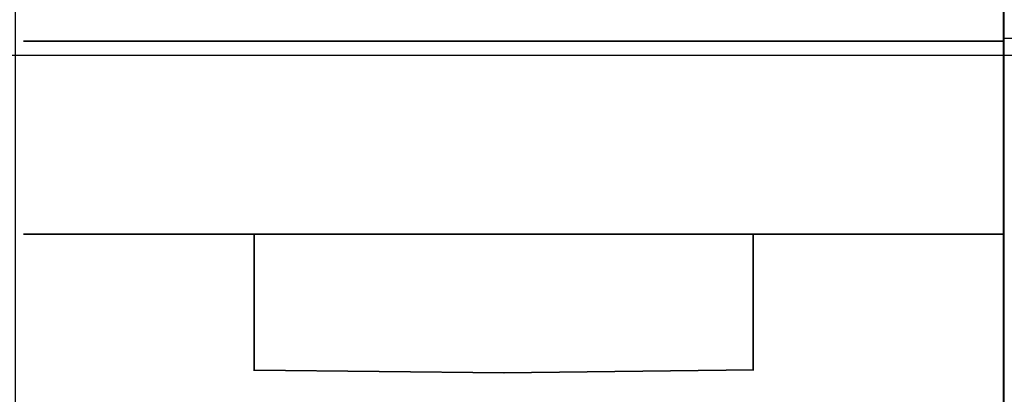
# Model space of a CAD drawing. Header units: millimetres. Extents: x 203 to 3426, y 719 to 2381.
# Tile 72 of 185: x 2547.907 to 2549.762, y 1112.451 to 1113.156. Entities that reach past the tile are written whole.
import ezdxf

# ---------------------------------------------------------------- set-up
doc = ezdxf.new("R2010")
doc.units = ezdxf.units.MM
doc.layers.add('45', color=7, linetype='Continuous')
doc.layers.add('E_Legrand_obudowy', color=7, linetype='Continuous')

# ---------------------------------------------------------------- blocks, each defined once
blk = doc.blocks.new('XL3 160 wnękowa 6x24M')
at = {"layer": 'E_Legrand_obudowy'}
blk.add_lwpolyline([(-215.641, -325.091), (215.545, -325.091), (215.545, -370.033), (-215.641, -370.033), (-215.641, -325.091)], dxfattribs=at)
blk = doc.blocks.new('ON300 T1+T2 - 4P')
at = {"layer": '45', "color": 59}
blk.add_lwpolyline([(71.953803, 22.908847), (71.975302, -41.917551), (71.953803, 22.908847)], close=True, dxfattribs=at)
at = {"layer": '45', "color": 7}
blk.add_lwpolyline([(53.96736, -7.4345), (53.972794, -21.870289), (53.972794, -25.38021), (53.972794, -37.862987), (53.972794, -37.87399), (55.412777, -38.000523), (55.412777, -41.901047), (58.673117, -41.906548), (58.673117, -41.901047), (67.367356, -41.901047), (67.367356, -41.917551), (70.627695, -41.917551), (70.627695, -40.888781), (70.627695, -38.000523), (71.975302, -37.879491), (71.969869, -25.396715), (71.969869, -21.886793), (71.964435, -7.445503)], dxfattribs=at)
for points in [[(54.125026, -21.881705), (71.969927, -21.881705), (54.125026, -21.881705)], [(71.969927, -25.39166), (54.125026, -25.39166), (71.969927, -25.39166)], [(58.322878, -27.877729), (58.322878, -25.39166), (58.322878, -27.877729)], [(67.408369, -25.39166), (67.408369, -27.870544), (67.408369, -25.39166)], [(58.322878, -27.866951), (62.879061, -27.915451), (58.322878, -27.866951)], [(62.868311, -27.915451), (67.419119, -27.861562), (62.868311, -27.915451)]]:
    blk.add_lwpolyline(points, close=True, dxfattribs=at)
blk = doc.blocks.new('S301 TX3')
at = {"layer": '45', "color": 7}
blk.add_lwpolyline([(17.986, 40.875), (0, 40.875), (0, -40.875), (17.986, -40.875), (17.986, 40.875)], close=True, dxfattribs=at)
at = {"layer": '45', "color": 139}
blk.add_lwpolyline([(17.986, 40.875), (0, 40.875), (0, -40.875), (17.986, -40.875), (17.986, 40.875)], close=True, dxfattribs=at)
blk.add_lwpolyline([(0, -22.133), (17.986, -22.133)], dxfattribs=at)
blk = doc.blocks.new('G$CCC6CD2FA')
at = {"linetype": 'Continuous', "xscale": 0.103478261, "yscale": 0.103478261, "zscale": 0.103478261}
blk.add_blockref('ON300 T1+T2 - 4P', (-108.0208, 43.6921), dxfattribs=at)
at = {"xscale": 0.103478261, "yscale": 0.103478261, "zscale": 0.103478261}
blk.add_blockref('S301 TX3', (-100.5735, 43.7236), dxfattribs=at)
at = {"layer": 'E_Legrand_obudowy', "color": 67, "true_color": 0x727430, "xscale": 0.1, "yscale": 0.1, "zscale": 0.1}
blk.add_blockref('XL3 160 wnękowa 6x24M', (-112.1857, 78.4038), dxfattribs=at)

msp = doc.modelspace()

# ---------------------------------------------------------------- block references
msp.add_blockref('G$CCC6CD2FA', (2650.3343, 1071.6878))

doc.saveas('drawing.dxf')
